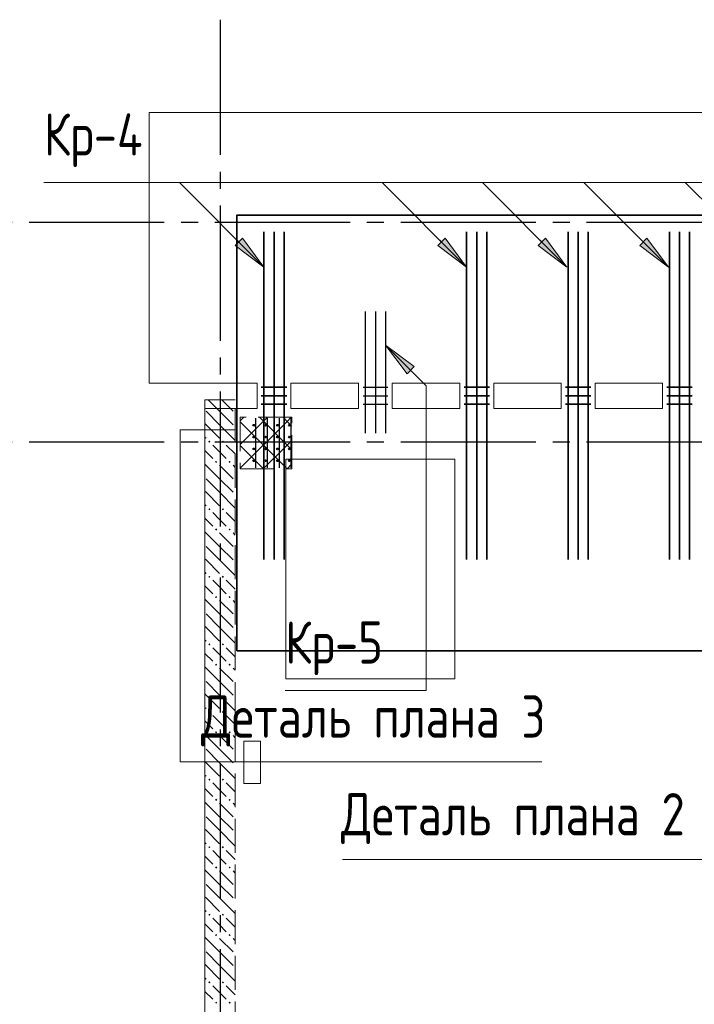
# Model space of a CAD drawing. Header units: millimetres. Extents: x 0 to 43617, y 0 to 29700.
# Tile 4 of 11: x 5004 to 8998, y 20123 to 25950. Entities that reach past the tile are written whole.
import ezdxf

# ---------------------------------------------------------------- set-up
doc = ezdxf.new("R2010")
doc.units = ezdxf.units.MM
doc.linetypes.add('______2', pattern=[270, 200, -70])
doc.linetypes.add('______5', pattern=[1100, 800, -100, 100, -100])
for name, color, linetype, lineweight, true_color in [('S1 Стержни арматуры фон', 7, '______2', 13, 0xa0a0a0), ('Вспомогательная арматура', 7, 'Continuous', 18, 0x656565), ('Поперечная арматура', 7, 'Continuous', 18, 0x5a2814), ('Поперечное армирование AW фон', 7, '______2', 13, 0xa0a0a0), ('Ребро вкладыша арматура поперечная AW', 7, 'Continuous', 18, 0x5a2814)]:
    doc.layers.add(name, color=color, linetype=linetype, lineweight=lineweight, true_color=true_color)
for name, color, linetype, lineweight in [('Standard', 7, 'Continuous', 25), ('ЖБ Перекрытие верхний уровень', 7, 'Continuous', 35), ('ЖБ Стена верхний уровень', 7, 'Continuous', 35), ('Оси', 40, '______5', 18), ('Позиционная метка номер позиции', 7, 'Continuous', 13), ('Примечания', 7, 'Continuous', 25), ('Ребро вкладыша арматура S1', 7, 'Continuous', 25)]:
    doc.layers.add(name, color=color, linetype=linetype, lineweight=lineweight)
doc.styles.add('GOST 2.304-81', font='txt')

msp = doc.modelspace()

# ---------------------------------------------------------------- hatches: boundary and pattern name
at = {"layer": 'ЖБ Стена верхний уровень', "linetype": 'Continuous', "lineweight": 18, "transparency": 33554687}
for points in [[(6120.5, 23453.1), (6126.9, 23459.6), (6133.4, 23453.1), (6126.9, 23446.6)], [(6200.5, 23453.1), (6207, 23459.6), (6213.4, 23453.1), (6207, 23446.6)], [(6160.4, 23333.1), (6166.9, 23339.6), (6173.5, 23333.1), (6166.9, 23326.6)], [(6240.4, 23333.1), (6246.9, 23339.6), (6253.4, 23333.1), (6246.9, 23326.6)], [(6120.5, 23053.1), (6126.9, 23059.6), (6133.4, 23053.1), (6126.9, 23046.6)], [(6200.5, 23053.1), (6207, 23059.6), (6213.4, 23053.1), (6207, 23046.6)], [(6160.4, 22933.1), (6166.9, 22939.6), (6173.5, 22933.1), (6166.9, 22926.6)], [(6240.4, 22933.1), (6246.9, 22939.6), (6253.4, 22933.1), (6246.9, 22926.6)], [(6120.5, 22653.1), (6126.9, 22659.6), (6133.4, 22653.1), (6126.9, 22646.6)], [(6200.5, 22653.1), (6207, 22659.6), (6213.4, 22653.1), (6207, 22646.6)], [(6160.4, 22533.1), (6166.9, 22539.6), (6173.5, 22533.1), (6166.9, 22526.6)], [(6240.4, 22533.1), (6246.9, 22539.6), (6253.4, 22533.1), (6246.9, 22526.6)], [(6120.5, 22253.1), (6126.9, 22259.6), (6133.4, 22253.1), (6126.9, 22246.6)], [(6200.5, 22253.1), (6207, 22259.6), (6213.4, 22253.1), (6207, 22246.6)], [(6160.4, 22133.1), (6166.9, 22139.6), (6173.5, 22133.1), (6166.9, 22126.6)], [(6240.4, 22133.1), (6246.9, 22139.6), (6253.4, 22133.1), (6246.9, 22126.6)], [(6120.5, 21853.1), (6126.9, 21859.6), (6133.4, 21853.1), (6126.9, 21846.6)], [(6200.5, 21853.1), (6207, 21859.6), (6213.4, 21853.1), (6207, 21846.6)], [(6160.4, 21733.1), (6166.9, 21739.6), (6173.5, 21733.1), (6166.9, 21726.6)], [(6240.4, 21733.1), (6246.9, 21739.6), (6253.4, 21733.1), (6246.9, 21726.6)], [(6120.5, 21453.1), (6126.9, 21459.6), (6133.4, 21453.1), (6126.9, 21446.6)], [(6200.5, 21453.1), (6207, 21459.6), (6213.4, 21453.1), (6207, 21446.6)], [(6160.4, 21333.1), (6166.9, 21339.6), (6173.5, 21333.1), (6166.9, 21326.6)], [(6240.4, 21333.1), (6246.9, 21339.6), (6253.4, 21333.1), (6246.9, 21326.6)], [(6120.5, 21053.1), (6126.9, 21059.6), (6133.4, 21053.1), (6126.9, 21046.6)], [(6200.5, 21053.1), (6207, 21059.6), (6213.4, 21053.1), (6207, 21046.6)], [(6160.4, 20933.1), (6166.9, 20939.6), (6173.5, 20933.1), (6166.9, 20926.6)], [(6240.4, 20933.1), (6246.9, 20939.6), (6253.4, 20933.1), (6246.9, 20926.6)], [(6120.5, 20653.1), (6126.9, 20659.6), (6133.4, 20653.1), (6126.9, 20646.6)], [(6200.5, 20653.1), (6207, 20659.6), (6213.4, 20653.1), (6207, 20646.6)], [(6160.4, 20533.1), (6166.9, 20539.6), (6173.5, 20533.1), (6166.9, 20526.6)], [(6240.4, 20533.1), (6246.9, 20539.6), (6253.4, 20533.1), (6246.9, 20526.6)], [(6120.5, 20253.1), (6126.9, 20259.6), (6133.4, 20253.1), (6126.9, 20246.6)], [(6200.5, 20253.1), (6207, 20259.6), (6213.4, 20253.1), (6207, 20246.6)], [(6160.4, 20133.1), (6166.9, 20139.6), (6173.5, 20133.1), (6166.9, 20126.6)], [(6240.4, 20133.1), (6246.9, 20139.6), (6253.4, 20133.1), (6246.9, 20126.6)]]:
    msp.add_hatch(color=7, dxfattribs=at).paths.add_polyline_path(points, flags=16)
at = {"layer": 'Позиционная метка номер позиции', "linetype": 'Continuous', "lineweight": 13, "transparency": 33554687}
for points in [[(6322.7, 24656.2), (6450, 24486.5), (6280.3, 24613.8)], [(7522.7, 24656.2), (7650, 24486.5), (7480.3, 24613.8)], [(8116.7, 24656.2), (8244, 24486.5), (8074.3, 24613.8)], [(8716.7, 24656.2), (8844, 24486.5), (8674.3, 24613.8)], [(7297.3, 23854.4), (7170, 24024.1), (7339.7, 23896.8)]]:
    msp.add_hatch(color=7, dxfattribs=at).paths.add_polyline_path(points, flags=16)

# ---------------------------------------------------------------- linework, layer by layer
at = {"layer": 'S1 Стержни арматуры фон', "color": 7, "linetype": 'Continuous', "lineweight": 35, "transparency": 33554687}
for p, q in [((6450, 24694), (6450, 22756)), ((6450, 24693), (6450, 22757)), ((6510, 24694), (6510, 22756)), ((6510, 24693), (6510, 22757)), ((6570, 24694), (6570, 22756)), ((6570, 24693), (6570, 22757)), ((7650, 24694), (7650, 22756)), ((7650, 24693), (7650, 22757)), ((7710, 24694), (7710, 22756)), ((7710, 24693), (7710, 22757)), ((7770, 24694), (7770, 22756)), ((7770, 24693), (7770, 22757)), ((8250, 24694), (8250, 22756)), ((8250, 24693), (8250, 22757)), ((8310, 24694), (8310, 22756)), ((8310, 24693), (8310, 22757)), ((8370, 24694), (8370, 22756)), ((8370, 24693), (8370, 22757)), ((8850, 24694), (8850, 22756)), ((8850, 24693), (8850, 22757)), ((8910, 24694), (8910, 22756)), ((8910, 24693), (8910, 22757)), ((8970, 24694), (8970, 22756)), ((8970, 24693), (8970, 22757))]:
    msp.add_line(p, q, dxfattribs=at)
at = {"layer": 'Standard', "color": 254, "linetype": 'Continuous', "lineweight": 35, "true_color": 0xc4c4ff, "transparency": 33554687}
msp.add_lwpolyline([(6290, 22215), (35056, 22215), (35056, 24794), (6290, 24794), (6290, 22215)], dxfattribs=at)
at = {"layer": 'Вспомогательная арматура', "color": 7, "linetype": 'Continuous', "lineweight": 25, "transparency": 33554687}
for p, q in [((6400, 23592.2), (6400, 23297.2)), ((6470, 23592.2), (6470, 23297.2)), ((6540, 23592.2), (6540, 23297.2)), ((6610, 23592.2), (6610, 23297.2))]:
    msp.add_line(p, q, dxfattribs=at)
at = {"layer": 'ЖБ Перекрытие верхний уровень', "color": 7, "linetype": 'Continuous', "lineweight": 18, "transparency": 33554687}
for p, q in [((14450, 25400), (5770, 25400)), ((5770, 25400), (5770, 23800)), ((5770, 23800), (6410, 23800)), ((6410, 23800), (6410, 23650)), ((6610, 23650), (6610, 23800)), ((6610, 23800), (7010, 23800)), ((7010, 23800), (7010, 23650)), ((7210, 23650), (7210, 23800)), ((7210, 23800), (7610, 23800)), ((7610, 23800), (7610, 23650)), ((7810, 23650), (7810, 23800)), ((7810, 23800), (8210, 23800)), ((8210, 23800), (8210, 23650)), ((8410, 23650), (8410, 23800)), ((8410, 23800), (8810, 23800)), ((8810, 23800), (8810, 23650)), ((6410, 23650), (6100, 23650)), ((6100, 23650), (6100, 18690)), ((7010, 23650), (6610, 23650)), ((7610, 23650), (7210, 23650)), ((8210, 23650), (7810, 23650)), ((8810, 23650), (8410, 23650)), ((7580, 23350), (6580, 23350)), ((6580, 23350), (6580, 22050)), ((7580, 22050), (7580, 23350)), ((6580, 22050), (7580, 22050)), ((6430, 21680), (6330, 21680)), ((6330, 21680), (6330, 21430)), ((6430, 21430), (6430, 21680)), ((6330, 21430), (6430, 21430))]:
    msp.add_line(p, q, dxfattribs=at)
at = {"layer": 'ЖБ Стена верхний уровень', "color": 251, "linetype": '______2', "lineweight": 13, "true_color": 0x656565, "transparency": 33554687}
for p, q in [((6100, 23700), (6100, 17870)), ((6280, 23700), (6100, 23700)), ((6280, 18050), (6280, 23700))]:
    msp.add_line(p, q, dxfattribs=at)
at = {"layer": 'ЖБ Стена верхний уровень', "color": 9, "linetype": 'Continuous', "lineweight": 18, "true_color": 0xc7c7c7, "transparency": 33554687}
for p, q in [((6187, 23633.1), (6120.1, 23700)), ((6200.1, 23700), (6266.9, 23633.1)), ((6107, 23633.1), (6187, 23553.1)), ((6187, 23633.1), (6266.9, 23553.1)), ((6107, 23553.1), (6100, 23560.1)), ((6107, 23553.1), (6187, 23473.1)), ((6187, 23553.1), (6280, 23460.1)), ((6100, 23480.1), (6107, 23473.1)), ((6187, 23393.1), (6146.9, 23433.1)), ((6226.9, 23433.1), (6280, 23380.1)), ((6100, 23400.1), (6146.9, 23353.1)), ((6226.9, 23353.1), (6187, 23393.1)), ((6187, 23233.1), (6100, 23320.1)), ((6187, 23313.1), (6266.9, 23233.1)), ((6266.9, 23313.1), (6280, 23300.1)), ((6107, 23233.1), (6187, 23153.1)), ((6187, 23233.1), (6266.9, 23153.1)), ((6107, 23153.1), (6100, 23160.1)), ((6107, 23153.1), (6187, 23073.1)), ((6187, 23153.1), (6280, 23060.1)), ((6100, 23080.1), (6107, 23073.1)), ((6187, 22993.1), (6146.9, 23033.1)), ((6226.9, 23033.1), (6280, 22980.1)), ((6100, 23000.1), (6146.9, 22953.1)), ((6226.9, 22953.1), (6187, 22993.1)), ((6187, 22833.1), (6100, 22920.1)), ((6187, 22913.1), (6266.9, 22833.1)), ((6266.9, 22913.1), (6280, 22900.1)), ((6107, 22833.1), (6187, 22753.1)), ((6187, 22833.1), (6266.9, 22753.1)), ((6107, 22753.1), (6100, 22760.1)), ((6107, 22753.1), (6187, 22673.1)), ((6187, 22753.1), (6280, 22660.1)), ((6100, 22680.1), (6107, 22673.1)), ((6187, 22593.1), (6146.9, 22633.1)), ((6226.9, 22633.1), (6280, 22580.1)), ((6100, 22600.1), (6146.9, 22553.1)), ((6226.9, 22553.1), (6187, 22593.1)), ((6187, 22433.1), (6100, 22520.1)), ((6187, 22513.1), (6266.9, 22433.1)), ((6266.9, 22513.1), (6280, 22500.1)), ((6107, 22433.1), (6187, 22353.1)), ((6187, 22433.1), (6266.9, 22353.1)), ((6107, 22353.1), (6100, 22360.1)), ((6107, 22353.1), (6187, 22273.1)), ((6187, 22353.1), (6280, 22260.1)), ((6100, 22280.1), (6107, 22273.1)), ((6100, 22200.1), (6146.9, 22153.1)), ((6187, 22193.1), (6146.9, 22233.1)), ((6226.9, 22233.1), (6280, 22180.1)), ((6226.9, 22153.1), (6187, 22193.1)), ((6187, 22033.1), (6100, 22120.1)), ((6187, 22113.1), (6266.9, 22033.1)), ((6266.9, 22113.1), (6280, 22100.1)), ((6107, 22033.1), (6187, 21953.1)), ((6187, 22033.1), (6266.9, 21953.1)), ((6107, 21953.1), (6100, 21960.1)), ((6107, 21953.1), (6187, 21873.1)), ((6187, 21953.1), (6280, 21860.1)), ((6100, 21880.1), (6107, 21873.1)), ((6100, 21800.1), (6146.9, 21753.1)), ((6187, 21793.1), (6146.9, 21833.1)), ((6226.9, 21753.1), (6187, 21793.1)), ((6226.9, 21833.1), (6280, 21780.1)), ((6187, 21633.1), (6100, 21720.1)), ((6187, 21713.1), (6266.9, 21633.1)), ((6266.9, 21713.1), (6280, 21700.1)), ((6107, 21633.1), (6187, 21553.1)), ((6187, 21633.1), (6266.9, 21553.1)), ((6107, 21553.1), (6100, 21560.1)), ((6107, 21553.1), (6187, 21473.1)), ((6187, 21553.1), (6280, 21460.1)), ((6100, 21480.1), (6107, 21473.1)), ((6100, 21400.1), (6146.9, 21353.1)), ((6187, 21393.1), (6146.9, 21433.1)), ((6226.9, 21353.1), (6187, 21393.1)), ((6226.9, 21433.1), (6280, 21380.1)), ((6187, 21233.1), (6100, 21320.1)), ((6187, 21313.1), (6266.9, 21233.1)), ((6266.9, 21313.1), (6280, 21300.1)), ((6107, 21233.1), (6187, 21153.1)), ((6187, 21233.1), (6266.9, 21153.1)), ((6107, 21153.1), (6100, 21160.1)), ((6107, 21153.1), (6187, 21073.1)), ((6187, 21153.1), (6280, 21060.1)), ((6100, 21080.1), (6107, 21073.1)), ((6100, 21000.1), (6146.9, 20953.1)), ((6187, 20993.1), (6146.9, 21033.1)), ((6226.9, 20953.1), (6187, 20993.1)), ((6226.9, 21033.1), (6280, 20980.1)), ((6187, 20833.1), (6100, 20920.1)), ((6187, 20913.1), (6266.9, 20833.1)), ((6266.9, 20913.1), (6280, 20900.1)), ((6107, 20833.1), (6187, 20753.1)), ((6187, 20833.1), (6266.9, 20753.1)), ((6107, 20753.1), (6100, 20760.1)), ((6107, 20753.1), (6187, 20673.1)), ((6187, 20753.1), (6280, 20660.1)), ((6100, 20680.1), (6107, 20673.1)), ((6187, 20593.1), (6146.9, 20633.1)), ((6226.9, 20633.1), (6280, 20580.1)), ((6100, 20600.1), (6146.9, 20553.1)), ((6226.9, 20553.1), (6187, 20593.1)), ((6187, 20433.1), (6100, 20520.1)), ((6187, 20513.1), (6266.9, 20433.1)), ((6266.9, 20513.1), (6280, 20500.1)), ((6107, 20433.1), (6187, 20353.1)), ((6187, 20433.1), (6266.9, 20353.1)), ((6107, 20353.1), (6100, 20360.1)), ((6107, 20353.1), (6187, 20273.1)), ((6187, 20353.1), (6280, 20260.1)), ((6100, 20280.1), (6107, 20273.1)), ((6187, 20193.1), (6146.9, 20233.1)), ((6226.9, 20233.1), (6280, 20180.1)), ((6100, 20200.1), (6146.9, 20153.1)), ((6226.9, 20153.1), (6187, 20193.1))]:
    msp.add_line(p, q, dxfattribs=at)
at = {"layer": 'Оси', "color": 8, "linetype": '______5', "lineweight": -3, "transparency": 33554687}
for p, q in [((6190, 25950), (6190, 15450)), ((35560, 24750), (4100, 24750)), ((35560, 23450), (4100, 23450)), ((35560, 23450), (4100, 23450))]:
    msp.add_line(p, q, dxfattribs=at)
at = {"layer": 'Позиционная метка номер позиции', "color": 7, "linetype": 'Continuous', "lineweight": 13, "transparency": 33554687}
for p, q in [((7650, 24486.5), (7150, 24986.5)), ((8244, 24486.5), (7744, 24986.5)), ((8844, 24486.5), (8344, 24986.5)), ((9444, 24486.5), (8944, 24986.5)), ((6280.3, 24613.8), (6322.7, 24656.2)), ((6322.7, 24656.2), (6450, 24486.5)), ((7480.3, 24613.8), (7522.7, 24656.2)), ((7522.7, 24656.2), (7650, 24486.5)), ((8074.3, 24613.8), (8116.7, 24656.2)), ((8116.7, 24656.2), (8244, 24486.5)), ((8674.3, 24613.8), (8716.7, 24656.2)), ((8716.7, 24656.2), (8844, 24486.5)), ((6450, 24486.5), (6280.3, 24613.8)), ((6301.5, 24635), (6290.9, 24645.6)), ((7650, 24486.5), (7480.3, 24613.8)), ((7501.5, 24635), (7490.9, 24645.6)), ((8244, 24486.5), (8074.3, 24613.8)), ((8095.5, 24635), (8084.9, 24645.6)), ((8844, 24486.5), (8674.3, 24613.8)), ((8695.5, 24635), (8684.9, 24645.6)), ((6450, 24486.5), (6450, 24486.5)), ((6450, 24486.5), (6450, 24486.5)), ((6450, 24486.5), (6450, 24486.5)), ((7650, 24486.5), (7650, 24486.5)), ((7650, 24486.5), (7650, 24486.5)), ((7650, 24486.5), (7650, 24486.5)), ((8244, 24486.5), (8244, 24486.5)), ((8244, 24486.5), (8244, 24486.5)), ((8244, 24486.5), (8244, 24486.5)), ((8844, 24486.5), (8844, 24486.5)), ((8844, 24486.5), (8844, 24486.5)), ((8844, 24486.5), (8844, 24486.5)), ((7170, 24024.1), (7170, 24024.1)), ((7170, 24024.1), (7170, 24024.1)), ((7170, 24024.1), (7170, 24024.1)), ((7170, 24024.1), (7339.7, 23896.8)), ((7297.3, 23854.4), (7170, 24024.1)), ((7339.7, 23896.8), (7297.3, 23854.4)), ((7318.5, 23875.6), (7329.1, 23865))]:
    msp.add_line(p, q, dxfattribs=at)
for points in [[(6450, 24486.5), (5950, 24986.5), (5147.7, 24986.5)], [(13650, 24486.5), (13150, 24986.5), (5147.7, 24986.5)], [(7170, 24024.1), (7410, 23784.1), (7410, 21980), (6575.6, 21980)]]:
    msp.add_lwpolyline(points, dxfattribs=at)
at = {"layer": 'Поперечная арматура', "color": 7, "linetype": 'Continuous', "lineweight": 25, "transparency": 33554687}
for centre in [(6390, 23550), (6460, 23550), (6530, 23550), (6600, 23550), (6390, 23480), (6460, 23480), (6530, 23480), (6600, 23480), (6390, 23410), (6460, 23410), (6530, 23410), (6600, 23410), (6390, 23340), (6460, 23340), (6530, 23340), (6600, 23340)]:
    msp.add_circle(centre, 5, dxfattribs=at)
at = {"layer": 'Поперечное армирование AW фон', "color": 7, "linetype": 'Continuous', "lineweight": 35, "transparency": 33554687}
for p, q in [((6434.5, 23775), (6585.5, 23775)), ((7634.5, 23775), (7785.5, 23775)), ((8234.5, 23775), (8385.5, 23775)), ((8834.5, 23775), (8985.5, 23775)), ((6434.5, 23725), (6585.5, 23725)), ((7634.5, 23725), (7785.5, 23725)), ((8234.5, 23725), (8385.5, 23725)), ((8834.5, 23725), (8985.5, 23725)), ((6434.5, 23675), (6585.5, 23675)), ((7634.5, 23675), (7785.5, 23675)), ((8234.5, 23675), (8385.5, 23675)), ((8834.5, 23675), (8985.5, 23675))]:
    msp.add_line(p, q, dxfattribs=at)
at = {"layer": 'Примечания', "color": 252, "linetype": 'Continuous', "lineweight": 13, "true_color": 0x8f8f8f, "transparency": 33554687}
for p, q in [((6310, 23576.2), (6331, 23597.2)), ((6310, 23436.2), (6471, 23597.2)), ((6310, 23296.2), (6587, 23573.1)), ((6310, 23570.1), (6587, 23293.1)), ((6422.9, 23597.2), (6587, 23433.1)), ((6562.9, 23597.2), (6587, 23573.1)), ((6587, 23573.1), (6611, 23597.2)), ((6587, 23573.1), (6615, 23545.1)), ((6310, 23430.1), (6447.9, 23292.2)), ((6446, 23292.2), (6587, 23433.1)), ((6587, 23433.1), (6615, 23461.2)), ((6587, 23433.1), (6615, 23405.1)), ((6587, 23293.1), (6615, 23321.2)), ((6586, 23292.2), (6587, 23293.1)), ((6587, 23293.1), (6587.9, 23292.2))]:
    msp.add_line(p, q, dxfattribs=at)
at = {"layer": 'Примечания', "color": 7, "linetype": '______2', "lineweight": 13, "transparency": 33554687}
for p, q in [((6615, 23597.2), (6310, 23597.2)), ((6310, 23597.2), (6310, 23292.2)), ((6615, 23292.2), (6615, 23597.2)), ((6310, 23292.2), (6615, 23292.2))]:
    msp.add_line(p, q, dxfattribs=at)
at = {"layer": 'Примечания', "color": 7, "linetype": 'Continuous', "lineweight": 13, "transparency": 33554687}
for points in [[(6277.5, 23522.5), (5954.4, 23522.5), (5954.4, 21558.1), (8094.4, 21558.1)], [(9285, 22310), (9285, 20980), (6915, 20980)]]:
    msp.add_lwpolyline(points, dxfattribs=at)
at = {"layer": 'Ребро вкладыша арматура S1', "color": 7, "linetype": 'Continuous', "lineweight": 25, "transparency": 33554687}
for p, q in [((7050, 24222.4), (7050, 23502.3)), ((7110, 24222.4), (7110, 23502.3)), ((7170, 24222.4), (7170, 23502.3))]:
    msp.add_line(p, q, dxfattribs=at)
at = {"layer": 'Ребро вкладыша арматура поперечная AW', "color": 7, "linetype": 'Continuous', "lineweight": 25, "transparency": 33554687}
for p, q in [((7037, 23775), (7183, 23775)), ((7037, 23725), (7183, 23725)), ((7037, 23675), (7183, 23675))]:
    msp.add_line(p, q, dxfattribs=at)

# ---------------------------------------------------------------- texts
at = {"layer": 'Standard', "color": 7, "linetype": 'Continuous', "lineweight": 25, "transparency": 33554687, "char_height": 250, "attachment_point": 7, "style": 'GOST 2.304-81'}
for s, insert, width in [('Кр-4', (5147.7, 25078.2), 728.949), ('Кр-5', (6575.6, 22071.7), 711.255)]:
    msp.add_mtext(s, dxfattribs=dict(at, insert=insert, width=width))
at = {"layer": 'Примечания', "color": 7, "linetype": 'Continuous', "lineweight": 25, "transparency": 33554687, "char_height": 250, "attachment_point": 7, "style": 'GOST 2.304-81'}
for s, insert, width in [('Деталь\\~плана\\~3', (6077.7, 21649.7), 2132.446), ('Деталь\\~плана\\~2', (6906.7, 21071.7), 2150.159)]:
    msp.add_mtext(s, dxfattribs=dict(at, insert=insert, width=width))

doc.saveas('drawing.dxf')
